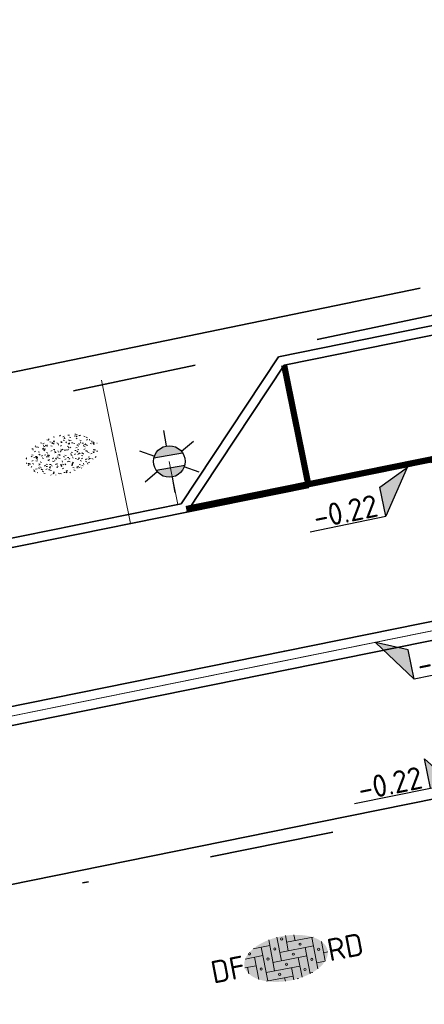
# Model space of a CAD drawing. Header units: metres. Extents: x 0 to 269924, y 0 to 933292.
# Tile 196 of 247: x 135187.42 to 135193.91, y 466691.6 to 466707.4. Entities that reach past the tile are written whole.
import ezdxf
from ezdxf import colors
from ezdxf.entities.mleader import LeaderData, LeaderLine
from ezdxf.enums import TextEntityAlignment as Align
from ezdxf.math import Vec2, Vec3

# ---------------------------------------------------------------- set-up
doc = ezdxf.new("R2010")
doc.units = ezdxf.units.M
for name, pattern in [('VH-GELEIDEBAND', [6, 2, -2, 0, -2]), ('VH-OPSLUITBAND_150X250', [24, 16, -2, 4, -2]), ('VW-1-1_STREEP', [2, 1, -1]), ('XX-HIDDEN', [4, 2, -2]), ('XX-PROJECTGRENS', [18, 12, -3, 0, -3])]:
    doc.linetypes.add(name, pattern=pattern)
doc.layers.add('N-WE-GR-GRAS-S', color=7, linetype='Continuous', lineweight=18, true_color=0x00a500)
for name, color, linetype, lineweight in [('N-WE-IE-MEUBILAIR_WEGMEUBILAIR_LICHTMAST-S', 7, 'Continuous', 25), ('N-WE-KG-GRENS_PROJECT-G', 7, 'XX-PROJECTGRENS', 35), ('N-WE-VH-GOOT_STRAATBAKSTEEN-G', 170, 'Continuous', 35), ('N-WE-VH-KANTOPSLUITING_GELEIDEBAND_50 200_250-G', 20, 'VH-GELEIDEBAND', 35), ('N-WE-VH-KANTOPSLUITING_OPSLUITBAND_150X250-G', 150, 'VH-OPSLUITBAND_150X250', 35), ('N-WE-VH-KANTOPSLUITING_VOORKANTBAND-G', 50, 'Continuous', 35), ('N-WE-VH-MATERIAALGRENS-G', 7, 'XX-HIDDEN', 35), ('N-WE-VH-VERHARDING-T18', 10, 'Continuous', 18), ('N-WE-VH-VERHARDING_ASFALT-S', 7, 'Continuous', 18), ('N-WE-VH-VERHARDING_STRAATBAKSTEEN-S', 7, 'Continuous', 18), ('N-WE-VW-MARKERING_DWARS-G', 7, 'Continuous', 35), ('N-WE-VW-MARKERING_LANGS_STREEP_11_010-G', 7, 'VW-1-1_STREEP', 13), ('X-XX-AL-HOOGTELABEL-S', 7, 'Continuous', 25)]:
    doc.layers.add(name, color=color, linetype=linetype, lineweight=lineweight)
doc.layers.add('X-XX-AL-HULPLIJN-G', color=30, linetype='Continuous', lineweight=18, plot=False)
doc.styles.add('NLCS-ISO', font='NLCS-ISO.ttf')
doc.styles.add('NLCS-ISO-M200-T18', font='NLCS-ISO.ttf', dxfattribs={"height": 0.36})

# ---------------------------------------------------------------- blocks, each defined once
blk = doc.blocks.new('*U114')
for p, q in [((2.493, -1.033), (0, 0)), ((0, 0), (2.564, -3.433)), ((2.564, -3.433), (2.493, -1.033)), ((8.765, -3.249), (2.564, -3.433))]:
    blk.add_line(p, q)
blk.add_solid([(2.493, -1.033), (0, 0), (2.564, -3.433)])
at = {"style": 'NLCS-ISO'}
blk.add_attdef('...', text='', height=1.8, rotation=1.70235, dxfattribs=at).set_placement((5.677, -3.76), align=Align.BOTTOM_CENTER)
blk = doc.blocks.new('*U115')
at = {"layer": 'X-XX-AL-HOOGTELABEL-S', "xscale": 0.2000000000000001, "yscale": 0.2000000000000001, "zscale": 0.2000000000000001, "rotation": 358.2976530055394}
blk.add_blockref('*U114', (0, 0), dxfattribs=at).add_auto_attribs({'...': '-0.30'})
blk = doc.blocks.new('*U116')
at = {"layer": 'N-WE-VH-VERHARDING_ASFALT-S', "color": 0, "linetype": 'ByBlock', "lineweight": -2, "transparency": 16777216, "rotation": 11.45343088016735}
blk.add_blockref('*U115', (135193.128, 466697.407), dxfattribs=at)
blk = doc.blocks.new('*U198')
for p, q in [((-2.421, -1.192), (0, 0)), ((0, 0), (-2.337, -3.591)), ((-2.337, -3.591), (-2.421, -1.192)), ((-8.537, -3.808), (-2.337, -3.591))]:
    blk.add_line(p, q)
blk.add_solid([(-2.421, -1.192), (0, 0), (-2.337, -3.591)])
at = {"style": 'NLCS-ISO'}
blk.add_attdef('...', text='', height=1.8, rotation=1.99913, dxfattribs=at).set_placement((-5.422, -4.119), align=Align.BOTTOM_CENTER)
blk = doc.blocks.new('*U197')
for p, q in [((-2.479, 0.846), (-2.528, 3.246)), ((-2.528, 3.246), (0, 0)), ((-8.681, 0.718), (-2.479, 0.846)), ((0, 0), (-2.479, 0.846))]:
    blk.add_line(p, q)
blk.add_solid([(-2.528, 3.246), (0, 0), (-2.479, 0.846)])
at = {"style": 'NLCS-ISO'}
blk.add_attdef('...', text='', height=1.8, rotation=1.17977, dxfattribs=at).set_placement((-5.571, 0.363), align=Align.BOTTOM_CENTER)
blk = doc.blocks.new('N-SIE-WEG_LICHTMAST-SO')
h = blk.add_hatch(color=256)
h.paths.add_polyline_path([(1.163, 0.5, 0.658505), (-1.163, 0.5)])
h.paths.add_polyline_path([(-1.163, -0.5, 0.658505), (1.163, -0.5)])
at = {"flags": 128}
for points in [[(0, 1.266), (0, 2.531)], [(-2.192, 1.266), (-1.096, 0.633)], [(1.096, 0.633), (2.192, 1.266)], [(-1.163, 0.5), (1.163, 0.5)], [(-2.192, -1.266), (-1.096, -0.633)], [(-1.163, -0.5), (1.163, -0.5)], [(2.192, -1.266), (1.096, -0.633)], [(0, -1.266), (0, -2.531)]]:
    blk.add_lwpolyline(points, dxfattribs=at)
at = {"ltscale": 0.5}
blk.add_circle((0, 0), 1.266, dxfattribs=at)
at = {"style": 'NLCS-ISO'}
blk.add_attdef('TYPE', text='', height=1.8, dxfattribs=at).set_placement((0, 2.531), align=Align.BOTTOM_CENTER)
blk = doc.blocks.new('SVH-SBS_DIKFORMAAT_ELLEBOOG_KL-SO')
h = blk.add_hatch(color=254)
edge = h.paths.add_edge_path()
edge.add_ellipse((1.092, 0.124), major_axis=(3.395, 0), ratio=0.533267, start_angle=0, end_angle=360)
for p, q in [((0, 1.839), (0, -0.69)), ((0.69, 1.922), (0.69, 0)), ((1.38, 1.928), (1.38, 0.69)), ((2.07, 1.858), (2.07, 1.38)), ((-1.354, 1.38), (0, 1.38)), ((-0.69, 1.38), (-0.69, -1.38)), ((1.38, 1.38), (3.537, 1.38)), ((3.45, 1.38), (3.45, -1.178)), ((4.14, 0.921), (4.14, -0.672)), ((-2.295, 0), (-1.38, 0)), ((-2.133, 0.69), (-0.69, 0.69)), ((-1.38, 0.69), (-1.38, -1.117)), ((0, 0), (2.76, 0)), ((0.69, 0.69), (3.45, 0.69)), ((2.76, 0.69), (2.76, -1.452)), ((4.14, 0), (4.478, 0)), ((-2.07, 0), (-2.07, -0.535)), ((-0.69, -0.69), (2.07, -0.69)), ((1.38, -0.69), (1.38, -1.679)), ((2.07, 0), (2.07, -1.609)), ((3.45, -0.69), (4.124, -0.69)), ((-0.797, -1.38), (1.38, -1.38)), ((0.69, -1.38), (0.69, -1.673)), ((2.76, -1.38), (2.98, -1.38))]:
    blk.add_line(p, q)
for centre in [(1.035, 1.725), (0.345, 1.035), (2.415, 1.035), (-0.345, 0.345), (1.725, 0.345), (3.795, 0.345), (-1.035, -0.345), (1.035, -0.345), (3.105, -0.345), (0.345, -1.035), (2.415, -1.035)]:
    blk.add_circle(centre, 0.0881)
for centre, start, end in [((-1.725, 1.035), 158.91241, 101.19023), ((1.725, -1.725), 59.09113, 132.34328)]:
    blk.add_arc(centre, 0.0881, start, end)
at = {"style": 'NLCS-ISO'}
blk.add_attdef('FORMAAT', text='', height=1.8, dxfattribs=at).set_placement((-2.303, 0.124), align=Align.MIDDLE_RIGHT)
blk.add_attdef('KLEUR', text='', height=1.8, dxfattribs=at).set_placement((4.487, 0.124), align=Align.MIDDLE_LEFT)
at = {"style": 'NLCS-ISO', "flags": 1}
blk.add_attdef('FUNCTIE', text='', height=1.8, dxfattribs=at).set_placement((0.116, -3.585), align=Align.MIDDLE_CENTER)
blk = doc.blocks.new('SGR-GRAS_01-SO')
at = {"ltscale": 0.1}
for p, q in [((-1.448, 0.644), (-1.521, 0.664)), ((-1.469, 0.576), (-1.482, 0.65)), ((-1.302, 0.761), (-1.324, 0.774)), ((-1.284, 0.684), (-1.278, 0.759)), ((-1.154, 0.647), (-1.207, 0.7)), ((-0.939, 0.84), (-1.004, 0.878)), ((-0.968, 0.512), (-0.915, 0.565)), ((-0.892, 0.812), (-0.817, 0.812)), ((-0.873, 0.655), (-0.886, 0.729)), ((-0.871, 0.625), (-0.799, 0.644)), ((-0.73, 0.647), (-0.783, 0.7)), ((-0.689, 0.607), (-0.682, 0.682)), ((-0.576, 0.919), (-0.64, 0.957)), ((-0.562, 0.919), (-0.509, 0.972)), ((-0.441, 0.553), (-0.506, 0.59)), ((-0.427, 0.785), (-0.499, 0.804)), ((-0.425, 0.706), (-0.36, 0.743)), ((-0.305, 0.647), (-0.358, 0.7)), ((-0.317, 0.812), (-0.242, 0.812)), ((-0.316, 0.774), (-0.244, 0.793)), ((-0.278, 0.735), (-0.291, 0.809)), ((-0.212, 0.998), (-0.269, 1.031)), ((-0.078, 0.632), (-0.143, 0.669)), ((-0.093, 0.53), (-0.087, 0.604)), ((0.128, 0.636), (0.056, 0.656)), ((0.119, 0.647), (0.066, 0.7)), ((0.073, 0.993), (0.138, 1.031)), ((0.286, 0.711), (0.221, 0.748)), ((0.239, 0.923), (0.312, 0.942)), ((0.258, 0.812), (0.333, 0.812)), ((0.317, 0.814), (0.304, 0.888)), ((0.322, 0.565), (0.375, 0.618)), ((0.543, 0.647), (0.49, 0.7)), ((0.502, 0.452), (0.509, 0.527)), ((0.594, 0.925), (0.522, 0.945)), ((0.554, 0.619), (0.626, 0.638)), ((0.649, 0.79), (0.584, 0.827)), ((0.833, 0.812), (0.908, 0.812)), ((0.912, 0.894), (0.907, 0.925)), ((0.967, 0.647), (0.914, 0.7)), ((0.927, 0.764), (0.992, 0.802)), ((1.012, 0.869), (0.947, 0.906)), ((1.15, 0.777), (1.077, 0.796)), ((1.147, 0.502), (1.082, 0.54)), ((1.109, 0.767), (1.182, 0.787)), ((1.392, 0.647), (1.339, 0.7)), ((1.51, 0.581), (1.445, 0.619)), ((-1.964, -0.07), (-1.977, 0.004)), ((-1.93, 0.188), (-1.925, 0.244)), ((-1.893, 0.237), (-1.921, 0.253)), ((-1.668, 0.023), (-1.595, 0.043)), ((-1.596, 0.241), (-1.649, 0.294)), ((-1.53, 0.316), (-1.595, 0.353)), ((-1.517, 0.187), (-1.442, 0.187)), ((-1.358, 0.206), (-1.431, 0.226)), ((-1.427, 0.476), (-1.354, 0.496)), ((-1.421, 0.131), (-1.356, 0.168)), ((-1.369, 0.009), (-1.382, 0.083)), ((-1.375, 0.106), (-1.322, 0.159)), ((-1.334, 0.111), (-1.328, 0.186)), ((-1.167, 0.395), (-1.232, 0.432)), ((-1.172, 0.241), (-1.225, 0.294)), ((-1.112, 0.172), (-1.04, 0.192)), ((-1.032, 0.028), (-1.097, 0.066)), ((-0.893, 0.496), (-0.965, 0.515)), ((-0.942, 0.187), (-0.867, 0.187)), ((-0.923, 0.418), (-0.858, 0.456)), ((-0.803, 0.057), (-0.875, 0.077)), ((-0.804, 0.474), (-0.869, 0.511)), ((-0.747, 0.241), (-0.8, 0.294)), ((-0.773, 0.089), (-0.786, 0.163)), ((-0.739, 0.034), (-0.732, 0.109)), ((-0.669, 0.107), (-0.734, 0.145)), ((-0.557, 0.321), (-0.485, 0.34)), ((-0.337, 0.347), (-0.41, 0.366)), ((-0.323, 0.241), (-0.376, 0.294)), ((-0.306, 0.186), (-0.371, 0.224)), ((-0.367, 0.187), (-0.292, 0.187)), ((-0.243, 0.017), (-0.17, 0.036)), ((-0.178, 0.169), (-0.191, 0.242)), ((-0.143, -0.043), (-0.137, 0.032)), ((-0.085, 0.159), (-0.032, 0.212)), ((-0.069, 0.189), (-0.004, 0.227)), ((0.057, 0.265), (-0.008, 0.303)), ((-0.002, 0.47), (0.071, 0.489)), ((0.101, 0.241), (0.048, 0.294)), ((0.218, 0.198), (0.146, 0.217)), ((0.208, 0.187), (0.283, 0.187)), ((0.313, 0.166), (0.385, 0.185)), ((0.42, 0.344), (0.355, 0.382)), ((0.417, 0.248), (0.404, 0.322)), ((0.429, 0.477), (0.494, 0.514)), ((0.526, 0.241), (0.472, 0.294)), ((0.555, -0.022), (0.49, 0.015)), ((0.684, 0.487), (0.611, 0.507)), ((0.774, 0.049), (0.701, 0.069)), ((0.784, 0.423), (0.719, 0.461)), ((0.783, 0.187), (0.858, 0.187)), ((0.918, 0.057), (0.853, 0.094)), ((0.868, 0.315), (0.941, 0.334)), ((0.95, 0.241), (0.897, 0.294)), ((1.012, 0.328), (0.999, 0.402)), ((1.098, 0.375), (1.104, 0.45)), ((1.239, 0.338), (1.167, 0.358)), ((1.183, 0.011), (1.255, 0.03)), ((1.206, 0.212), (1.259, 0.265)), ((1.282, 0.136), (1.217, 0.173)), ((1.283, 0.248), (1.348, 0.286)), ((1.374, 0.241), (1.321, 0.294)), ((1.358, 0.187), (1.433, 0.187)), ((1.424, 0.463), (1.496, 0.483)), ((1.645, 0.215), (1.58, 0.252)), ((1.607, 0.407), (1.594, 0.481)), ((1.693, 0.298), (1.7, 0.373)), ((1.795, 0.19), (1.722, 0.209)), ((1.738, 0.159), (1.81, 0.179)), ((1.798, 0.241), (1.745, 0.294)), ((1.933, 0.187), (1.948, 0.187)), ((-1.918, -0.157), (-1.854, -0.119)), ((-1.824, -0.083), (-1.897, -0.064)), ((-1.759, -0.13), (-1.823, -0.092)), ((-1.782, -0.301), (-1.729, -0.248)), ((-1.624, -0.496), (-1.689, -0.459)), ((-1.631, -0.572), (-1.684, -0.519)), ((-1.613, -0.166), (-1.667, -0.113)), ((-1.567, -0.438), (-1.492, -0.438)), ((-1.395, -0.051), (-1.46, -0.013)), ((-1.385, -0.462), (-1.378, -0.387)), ((-1.353, -0.281), (-1.281, -0.261)), ((-1.269, -0.232), (-1.341, -0.212)), ((-1.261, -0.417), (-1.326, -0.38)), ((-1.269, -0.557), (-1.282, -0.483)), ((-1.207, -0.572), (-1.26, -0.519)), ((-1.189, -0.166), (-1.242, -0.113)), ((-1.065, -0.386), (-1, -0.348)), ((-0.992, -0.438), (-0.917, -0.438)), ((-0.897, -0.338), (-0.962, -0.301)), ((-0.783, -0.572), (-0.836, -0.519)), ((-0.765, -0.166), (-0.818, -0.113)), ((-0.798, -0.132), (-0.726, -0.112)), ((-0.789, -0.539), (-0.782, -0.464)), ((-0.713, -0.381), (-0.786, -0.361)), ((-0.674, -0.477), (-0.687, -0.403)), ((-0.534, -0.259), (-0.599, -0.222)), ((-0.567, -0.098), (-0.502, -0.061)), ((-0.491, -0.248), (-0.438, -0.195)), ((-0.484, -0.436), (-0.411, -0.416)), ((-0.417, -0.438), (-0.342, -0.438)), ((-0.358, -0.572), (-0.411, -0.519)), ((-0.341, -0.166), (-0.394, -0.113)), ((-0.248, -0.091), (-0.32, -0.072)), ((-0.171, -0.18), (-0.236, -0.143)), ((-0.158, -0.529), (-0.23, -0.51)), ((-0.036, -0.547), (-0.101, -0.509)), ((-0.078, -0.398), (-0.091, -0.324)), ((0.066, -0.572), (0.013, -0.519)), ((0.084, -0.166), (0.031, -0.113)), ((0.072, -0.287), (0.144, -0.268)), ((0.192, -0.101), (0.127, -0.064)), ((0.158, -0.438), (0.233, -0.438)), ((0.308, -0.24), (0.235, -0.221)), ((0.327, -0.468), (0.262, -0.43)), ((0.287, -0.327), (0.352, -0.289)), ((0.49, -0.572), (0.437, -0.519)), ((0.452, -0.12), (0.459, -0.046)), ((0.508, -0.166), (0.455, -0.113)), ((0.517, -0.318), (0.504, -0.244)), ((0.69, -0.389), (0.625, -0.351)), ((0.627, -0.138), (0.7, -0.119)), ((0.733, -0.438), (0.808, -0.438)), ((0.785, -0.039), (0.85, -0.002)), ((0.863, -0.389), (0.791, -0.37)), ((0.799, -0.195), (0.852, -0.142)), ((0.914, -0.572), (0.861, -0.519)), ((0.932, -0.166), (0.879, -0.113)), ((0.942, -0.442), (1.014, -0.423)), ((1.053, -0.31), (0.988, -0.272)), ((1.048, -0.198), (1.054, -0.123)), ((1.112, -0.239), (1.099, -0.165)), ((1.141, -0.556), (1.206, -0.518)), ((1.329, -0.1), (1.256, -0.08)), ((1.339, -0.572), (1.286, -0.519)), ((1.356, -0.166), (1.303, -0.113)), ((1.308, -0.438), (1.383, -0.438)), ((1.419, -0.538), (1.346, -0.518)), ((1.416, -0.231), (1.351, -0.193)), ((1.497, -0.293), (1.569, -0.274)), ((1.639, -0.268), (1.704, -0.231)), ((1.643, -0.275), (1.65, -0.2)), ((1.684, -0.547), (1.736, -0.495)), ((1.707, -0.159), (1.694, -0.085)), ((1.713, -0.522), (1.71, -0.519)), ((1.779, -0.152), (1.715, -0.114)), ((1.781, -0.166), (1.728, -0.113)), ((1.884, -0.248), (1.812, -0.229)), ((-1.535, -0.657), (-1.498, -0.636)), ((-1.179, -0.67), (-1.252, -0.651)), ((-1.126, -0.784), (-1.191, -0.746)), ((-1.039, -0.585), (-0.967, -0.565)), ((-0.898, -0.654), (-0.845, -0.601)), ((-0.836, -0.943), (-0.853, -0.926)), ((-0.763, -0.705), (-0.828, -0.667)), ((-0.725, -0.889), (-0.652, -0.869)), ((-0.709, -0.902), (-0.644, -0.864)), ((-0.624, -0.819), (-0.696, -0.799)), ((-0.582, -0.994), (-0.587, -0.97)), ((-0.399, -0.626), (-0.464, -0.588)), ((-0.376, -0.979), (-0.429, -0.926)), ((-0.265, -0.992), (-0.33, -0.955)), ((-0.211, -0.614), (-0.146, -0.577)), ((-0.193, -0.616), (-0.187, -0.541)), ((-0.169, -0.74), (-0.097, -0.72)), ((-0.068, -0.968), (-0.141, -0.948)), ((-0.014, -1.008), (0.039, -0.955)), ((0.048, -0.979), (-0.005, -0.926)), ((0.021, -0.964), (0.008, -0.89)), ((0.099, -0.913), (0.034, -0.876)), ((0.172, -1.037), (0.218, -1.024)), ((0.397, -0.678), (0.325, -0.659)), ((0.386, -0.591), (0.459, -0.572)), ((0.393, -0.601), (0.446, -0.548)), ((0.462, -0.834), (0.397, -0.797)), ((0.402, -0.693), (0.409, -0.618)), ((0.472, -0.979), (0.419, -0.926)), ((0.617, -0.884), (0.604, -0.81)), ((0.643, -0.843), (0.708, -0.806)), ((0.701, -0.895), (0.773, -0.876)), ((0.825, -0.755), (0.76, -0.718)), ((0.856, -0.938), (0.844, -0.926)), ((0.953, -0.827), (0.88, -0.808)), ((0.998, -0.77), (1.004, -0.696)), ((1.188, -0.676), (1.123, -0.639)), ((1.212, -0.805), (1.199, -0.731)), ((1.256, -0.746), (1.328, -0.727)), ((1.551, -0.597), (1.486, -0.56))]:
    blk.add_line(p, q, dxfattribs=at)
at = {"ltscale": 0.1, "style": 'NLCS-ISO'}
blk.add_attdef('TYPE', text='', height=0.5, dxfattribs=at).set_placement((3.471, -0.016), align=Align.MIDDLE_CENTER)

msp = doc.modelspace()

# ---------------------------------------------------------------- linework, layer by layer
at = {"layer": 'N-WE-KG-GRENS_PROJECT-G', "flags": 128}
msp.add_lwpolyline([(133942.152, 466524.013), (133955.533, 466522.507), (133956.145, 466521.626), (133962.811, 466521.355), (133963.543, 466522.67), (133965.054, 466522.563), (133965.551, 466521.193), (133981.5, 466520.334), (133981.565, 466520.896), (133982.028, 466520.86), (133994.134, 466520.33), (133994.151, 466519.671), (134009.067, 466519.478), (134013.911, 466519.512), (134027.732, 466519.636), (134028.693, 466519.554), (134034.796, 466519.611), (134050.86, 466519.659), (134068.501, 466520.152), (134071.254, 466520.237), (134077.26, 466520.692), (134094.041, 466522.635), (134101.385, 466523.282), (134101.428, 466523.91), (134128.995, 466527.092), (134141.938, 466528.627), (134148.421, 466529.392), (134148.476, 466529.087), (134157.108, 466530.24), (134157.762, 466530.339), (134157.953, 466529.076), (134163.706, 466529.946), (134172.69, 466531.055), (134201.838, 466535.069), (134202.197, 466534.878), (134203.304, 466535.042), (134208.161, 466535.722), (134214.682, 466536.673), (134215.15, 466536.846), (134235.766, 466539.754), (134239.587, 466540.449), (134251.117, 466542.218), (134251.536, 466542.09), (134264.479, 466543.833), (134264.487, 466544.317), (134273.56, 466545.641), (134273.608, 466545.287), (134285.679, 466546.863), (134299.118, 466548.971), (134309.192, 466550.345), (134329.805, 466553.659), (134341.526, 466555.206), (134346.97, 466556.112), (134351.977, 466556.025), (134358.949, 466556.887), (134359.186, 466557.313), (134365.426, 466557.917), (134389.225, 466560.758), (134395.395, 466561.519), (134400.633, 466562.019), (134418.638, 466563.907), (134426.404, 466566.343), (134432.472, 466567.14), (134437.532, 466567.422), (134444.848, 466568.25), (134448.277, 466568.388), (134484.594, 466572.762), (134486.539, 466572.966), (134490.599, 466573.546), (134498.499, 466574.536), (134514.318, 466576.701), (134542.397, 466581.367), (134546.702, 466582.122), (134551.593, 466582.441), (134551.871, 466583.179), (134557.906, 466584.406), (134558.276, 466584.115), (134567.36, 466586.004), (134582.717, 466588.715), (134583.108, 466588.972), (134590.444, 466590.398), (134630.038, 466598.271), (134633.264, 466598.923), (134632.087, 466604.993), (134646.051, 466607.537), (134647.414, 466607.429), (134666.972, 466611.405), (134675.342, 466617.463), (134674.819, 466607.593), (134696.995, 466610.537), (134702.172, 466611.327), (134706.525, 466612.071), (134709.085, 466612.323), (134712.087, 466612.776), (134715, 466613.203), (134716.349, 466613.229), (134723.364, 466613.968), (134738.981, 466616.639), (134746.062, 466617.28), (134746.09, 466616.641), (134760.121, 466618.861), (134759.993, 466619.829), (134768.446, 466621.137), (134784.615, 466623.738), (134787.541, 466625.072), (134796.772, 466626.479), (134796.899, 466625.715), (134813.878, 466628.545), (134820.226, 466629.584), (134847.68, 466634.234), (134881.79, 466639.204), (134881.926, 466639.532), (134884.43, 466640.009), (134893.797, 466641.711), (134903.085, 466643.328), (134904.138, 466643.527), (134920.265, 466646.374), (134921.332, 466646.578), (134937.367, 466649.518), (134938.501, 466649.708), (134961.555, 466654.096), (134967.764, 466655.262), (134974.722, 466656.563), (134984.23, 466658.491), (134992.023, 466659.998), (134995.809, 466660.766), (135000.442, 466661.693), (135009.695, 466663.648), (135010.659, 466663.869), (135018.832, 466665.618), (135021.92, 466666.314), (135034.093, 466668.943), (135034.161, 466668.769), (135043.8, 466670.832), (135059.084, 466674.02), (135068.771, 466676.078), (135083.089, 466679.034), (135091.902, 466680.993), (135097.488, 466682.166), (135104.831, 466683.651), (135116.534, 466686.231), (135119.892, 466686.792), (135126.3, 466688.013), (135127.347, 466688.196), (135130.448, 466688.891), (135135.602, 466689.887), (135140.19, 466691.518), (135166.592, 466696.94), (135182.368, 466700.724), (135201.902, 466704.748), (135203.941, 466705.082), (135209.867, 466705.957), (135217.801, 466707.782), (135228.821, 466709.933), (135242.391, 466712.598), (135277.698, 466719.723), (135279.457, 466720.111), (135279.55, 466721.578), (135288.178, 466723.073), (135350.963, 466735.305), (135501.986, 466763.685), (135501.162, 466761.839), (135525.132, 466766.833), (135533.639, 466768.672), (135569.042, 466775.188), (135582.767, 466777.378), (135584.022, 466777.634), (135585.675, 466776.264, 0.01918), (135652.451, 466792.01), (135652.891, 466793.457), (135660.981, 466795.919), (135661.574, 466796.074), (135664.481, 466796.836), (135665.946, 466796.651), (135673.558, 466799.328), (135680.977, 466801.739), (135687.276, 466804.201), (135692.547, 466806.295), (135705.432, 466809.743), (135712.094, 466810.706), (135728.145, 466817.035), (135760.285, 466825.832), (135773.458, 466829.179), (135789.116, 466834.08), (135813.029, 466842.892), (135823.352, 466846.718), (135839.426, 466852.91), (135860.96, 466860.89), (135867.928, 466863.26), (135895.199, 466872.784), (135899.312, 466861.8), (135873.359, 466852.082), (135873.188, 466848.843), (135867.814, 466846.669), (135856.104, 466842.036), (135847.253, 466838.505), (135830.033, 466832.514), (135818.854, 466828.652), (135812.865, 466826.949), (135808.959, 466825.804), (135805.053, 466824.658), (135770.731, 466814.307), (135766.971, 466812.016), (135761.879, 466808.079), (135757.591, 466807.133), (135743.839, 466803.566), (135724.075, 466798.35), (135721.275, 466798.229), (135720.422, 466801.401), (135715.133, 466799.834), (135698.553, 466794.754), (135698.279, 466793.693), (135686.038, 466790.352), (135686.038, 466789.248), (135686.038, 466787.562), (135681.985, 466786.092), (135677.719, 466785.319), (135623.458, 466770.711), (135607.41, 466767.662), (135584.355, 466763.142), (135577.091, 466761.475), (135570.47, 466760.803), (135524.714, 466753.103), (135522.642, 466752.878), (135515.666, 466751.661), (135498.388, 466748.218), (135460.498, 466741.759), (135438.515, 466737.953), (135402.134, 466731.048), (135401.842, 466732.671), (135396.111, 466731.637), (135390.927, 466730.659), (135374.008, 466727.423), (135342.463, 466720.896), (135337.831, 466720.249), (135332.781, 466719.412), (135316.41, 466716.549), (135312.764, 466716.512), (135301.04, 466714.003), (135296.667, 466713.077), (135288.078, 466711.338), (135288.031, 466710.414), (135288.066, 466708.643), (135283.612, 466707.738), (135244.114, 466700.084), (135242.59, 466702.114), (135218.779, 466697.088), (135216.4, 466696.736), (135207.126, 466694.996), (135197.842, 466693.22), (135196.987, 466690.777), (135188.214, 466689.009), (135186.218, 466690.919), (135157.953, 466685.339), (135157.545, 466682.623), (135152.388, 466681.564), (135151.517, 466683.806), (135135.729, 466680.62), (135134.464, 466677.149), (135128.184, 466675.854), (135125.788, 466678.571), (135109.606, 466675.114), (135107.871, 466673.543), (135107.871, 466672.134), (135099.469, 466670.442), (135080.265, 466666.625), (135079.406, 466666.151), (135069.61, 466664.202), (135057.638, 466661.759), (135035.803, 466657.155), (135033.723, 466658.689), (135013.618, 466654.679), (135014.198, 466652.086), (135012.612, 466651.731), (135012.176, 466654.16), (134999.525, 466651.581), (134981.058, 466648.065), (134978.74, 466647.609), (134978.586, 466647.723), (134973.29, 466646.777), (134967.912, 466645.754), (134966.071, 466645.409), (134952.75, 466642.776), (134952.592, 466643.577), (134951.246, 466643.315), (134944.955, 466642.097), (134940.872, 466641.345), (134939.907, 466640.789), (134925.329, 466637.906), (134925.171, 466637.877), (134925.333, 466636.966), (134925.553, 466635.733), (134922.159, 466635.157), (134921.983, 466636.201), (134920.712, 466635.973), (134906.644, 466633.431), (134906.509, 466633.768), (134899.927, 466632.517), (134896.041, 466630.574), (134862.297, 466626.202), (134861.423, 466623.924), (134854.723, 466622.819), (134853.222, 466624.597), (134834.721, 466621.381), (134818.755, 466618.638), (134803.128, 466616.182), (134801.097, 466614.744), (134787.48, 466613.242), (134768.983, 466610.888), (134755.14, 466609.258), (134754.957, 466609.237), (134754.786, 466610.217), (134731.872, 466606.359), (134713.4, 466603.055), (134699.607, 466600.717), (134685.428, 466598.156), (134675.878, 466596.194), (134672.276, 466595.656), (134668.91, 466595.016), (134645.926, 466591.058), (134638.577, 466590.001), (134611.474, 466584.899), (134601.717, 466583.131), (134600.6, 466582.901), (134592.762, 466581.44), (134575.118, 466578.109), (134569.726, 466577.127), (134558.057, 466574.923), (134547.369, 466573.132), (134538.23, 466571.522), (134531.355, 466570.551), (134524.272, 466569.346), (134519.026, 466568.326), (134515.39, 466567.719), (134505.384, 466563.341), (134500.986, 466562.643), (134495.881, 466561.909), (134495.823, 466562.312), (134492.204, 466563.642), (134484.398, 466562.518), (134478.905, 466561.786), (134469.843, 466560.533), (134464.536, 466559.742), (134456.919, 466558.745), (134448.033, 466557.687), (134433.208, 466556.61), (134412.104, 466554.577), (134407.553, 466554.101), (134387.467, 466551.741), (134381.785, 466550.955), (134364.962, 466548.659), (134360.191, 466548.481), (134354.944, 466547.628), (134324.113, 466542.837), (134319.685, 466541.923), (134312.466, 466540.844), (134307.061, 466539.9), (134305.527, 466540.739), (134283.993, 466537.831), (134278.004, 466536.268), (134260.392, 466533.941), (134253.899, 466532.65), (134244.867, 466531.618), (134227.961, 466528.835), (134196.876, 466524.748), (134191.294, 466524.652), (134189.441, 466519.487), (134180.543, 466523.251), (134138.079, 466517.961), (134135.279, 466517.668), (134120.646, 466515.791), (134115.858, 466514.998), (134094.415, 466512.788), (134094.483, 466512.133), (134077.905, 466510.692), (134056.132, 466509.19), (134043.898, 466509.02), (134033.049, 466509.242), (134023.923, 466509.529), (134011.048, 466510.262), (134011.12, 466510.989), (133978.031, 466511.971), (133977.492, 466511.386), (133976.525, 466511.415), (133970.93, 466511.61), (133940.859, 466512.853), (133936.339, 466513.04), (133926.354, 466513.566), (133918.767, 466513.929), (133914.845, 466514.016), (133909.555, 466514.279), (133907.78, 466514.373), (133898.183, 466514.701), (133889.291, 466514.99), (133877.411, 466515.387), (133865.169, 466516.189), (133858.598, 466516.511), (133853.557, 466516.784), (133840.824, 466517.534), (133833.647, 466517.757), (133833.706, 466517.421), (133832.853, 466517.458), (133826.979, 466517.575), (133808.076, 466518.296), (133803.308, 466518.179), (133802.56, 466518.555), (133780.072, 466520.153), (133779.6, 466519.291), (133774.066, 466519.538), (133773.735, 466520.559), (133740.527, 466522.642), (133713.376, 466524.159), (133705.703, 466524.636), (133705.709, 466526.266), (133685.059, 466527.583), (133660.563, 466529.253), (133639.129, 466529.346), (133622.453, 466530.286), (133616.388, 466530.543), (133614.494, 466530.624), (133604.393, 466531.597), (133597.464, 466531.465), (133574.3, 466531.955), (133566.695, 466531.543), (133561.32, 466531.616), (133554.142, 466531.627), (133545.309, 466531.719), (133535.509, 466531.795), (133530.483, 466531.897), (133499.098, 466532.845), (133498.91, 466530.624), (133497.604, 466522.359), (133448.566, 466524.379), (133448.421, 466522.59), (133414.567, 466524.034), (133414.497, 466533.241), (133401.904, 466533.723), (133353.812, 466535.745), (133352.26, 466536.139), (133333.107, 466536.524), (133333.343, 466545.829), (133369.152, 466544.714), (133381.325, 466544.396), (133400.699, 466543.637), (133404.005, 466543.551), (133435.456, 466542.61), (133435.456, 466542.277), (133451.526, 466541.628), (133467.883, 466541.235), (133477.659, 466542.034), (133509.103, 466541.442), (133515.138, 466541.284), (133519.939, 466540.992), (133525.525, 466540.798), (133532.518, 466540.097), (133548.147, 466539.778), (133548.297, 466540.601), (133555.22, 466540.722), (133564.265, 466540.558), (133565.06, 466540.188), (133570.074, 466540.025), (133574.07, 466539.875), (133576.623, 466539.795), (133577.163, 466540.007), (133601.21, 466539.677), (133602.809, 466541.635), (133610.483, 466541.448), (133611.878, 466539.353), (133618.8, 466539.154), (133622.331, 466538.943), (133622.362, 466539.485), (133627.247, 466539.274), (133627.305, 466538.709), (133642.487, 466537.733), (133654.92, 466537.235), (133674.71, 466536.649), (133674.766, 466536.962), (133682.638, 466536.639), (133685.084, 466535.631), (133701.924, 466534.36), (133703.6, 466534.856), (133708.504, 466534.396), (133731.895, 466532.391), (133737.992, 466531.942), (133749.854, 466530.901), (133752.15, 466530.77), (133756.921, 466530.655), (133767.535, 466530.109), (133779.853, 466530.016), (133787.77, 466529.934), (133810.905, 466528.967), (133832.384, 466528.238), (133837.192, 466527.837), (133897.841, 466525.036)], format="xyb", close=True, dxfattribs=at)
at = {"layer": 'N-WE-VH-GOOT_STRAATBAKSTEEN-G', "flags": 128}
for points in [[(135099.352, 466678.655), (135105.806, 466679.959), (135108.878, 466680.579), (135124.92, 466683.811), (135144.242, 466687.676), (135146.992, 466688.226), (135167.273, 466692.325), (135179.756, 466694.851), (135191.674, 466697.266), (135203.122, 466699.584), (135219.904, 466702.972), (135269.882, 466712.954), (135284.319, 466715.827), (135289.968, 466716.948), (135291.06, 466717.158), (135299.095, 466718.72), (135307.615, 466720.385), (135311.461, 466721.124), (135313.604, 466721.513), (135313.849, 466721.557), (135314.107, 466721.605), (135316.025, 466721.954)], [(135099.411, 466678.361), (135105.865, 466679.665), (135108.938, 466680.285), (135124.979, 466683.517), (135144.3, 466687.381), (135147.051, 466687.932), (135167.332, 466692.031), (135179.815, 466694.557), (135191.733, 466696.972), (135203.181, 466699.29), (135219.963, 466702.678), (135269.941, 466712.66), (135284.378, 466715.533), (135290.025, 466716.654), (135291.117, 466716.863), (135299.152, 466718.426), (135307.672, 466720.091), (135311.516, 466720.829), (135313.657, 466721.218), (135313.903, 466721.262), (135314.161, 466721.31), (135316.079, 466721.658)]]:
    msp.add_lwpolyline(points, dxfattribs=at)
at = {"layer": 'N-WE-VH-KANTOPSLUITING_GELEIDEBAND_50 200_250-G', "flags": 128}
msp.add_lwpolyline([(135198.421, 466695.571), (135192.259, 466694.323), (135184.743, 466692.801)], dxfattribs=at)
at = {"layer": 'N-WE-VH-KANTOPSLUITING_OPSLUITBAND_150X250-G', "flags": 128}
msp.add_lwpolyline([(135316.997, 466724.843), (135315.08, 466724.475), (135313.629, 466724.211), (135313.376, 466724.165), (135313.134, 466724.121), (135310.974, 466723.729), (135307.111, 466722.987), (135298.589, 466721.321), (135290.557, 466719.76), (135289.46, 466719.549), (135283.802, 466718.426), (135269.364, 466715.553), (135268.786, 466715.438), (135266.433, 466717.007), (135228.557, 466709.443), (135226.977, 466707.087), (135219.382, 466705.571), (135204.833, 466702.633), (135202.475, 466704.199), (135191.572, 466701.99), (135190.009, 466699.632), (135179.23, 466697.448), (135166.748, 466694.922), (135146.469, 466690.824), (135143.722, 466690.274), (135124.399, 466686.41), (135108.354, 466683.177), (135105.281, 466682.557), (135098.824, 466681.252), (135096.969, 466680.873), (135074.476, 466676.26), (135046.983, 466670.587), (135045.521, 466670.262), (135043.43, 466669.798), (135043.122, 466669.729), (135033.87, 466667.669), (135032.34, 466667.347), (135031.32, 466667.131), (135021.759, 466665.106), (134997.256, 466659.809), (134981.175, 466656.553), (134965.833, 466653.672), (134962.285, 466652.978), (134946.633, 466649.904), (134946.388, 466649.857), (134942.713, 466649.176), (134929.657, 466646.779), (134906.08, 466642.52), (134879.042, 466637.648), (134851.29, 466632.53)], dxfattribs=at)
at = {"layer": 'N-WE-VH-KANTOPSLUITING_VOORKANTBAND-G', "flags": 128}
msp.add_lwpolyline([(135219.412, 466705.424), (135204.802, 466702.474), (135202.444, 466704.039), (135191.663, 466701.855), (135190.1, 466699.498), (135179.26, 466697.301), (135166.778, 466694.775), (135146.499, 466690.677), (135143.751, 466690.127), (135124.428, 466686.262), (135108.384, 466683.03), (135105.311, 466682.41)], dxfattribs=at)
at = {"layer": 'N-WE-VH-KANTOPSLUITING_VOORKANTBAND-G'}
msp.add_lwpolyline([(135099.909, 466675.911), (135106.359, 466677.215), (135109.431, 466677.834), (135125.471, 466681.066), (135144.791, 466684.93), (135147.544, 466685.481), (135167.829, 466689.58), (135180.312, 466692.107), (135192.22, 466694.52), (135203.676, 466696.84), (135220.455, 466700.227)], dxfattribs=at)
at = {"layer": 'N-WE-VH-MATERIAALGRENS-G', "flags": 128}
msp.add_lwpolyline([(135140.122, 466693.374), (135140.189, 466690.661), (135166.709, 466696.677), (135178.546, 466699.363), (135180.72, 466699.856), (135209.84, 466705.979), (135212.947, 466706.616)], dxfattribs=at)
at = {"layer": 'N-WE-VH-MATERIAALGRENS-G'}
msp.add_lwpolyline([(135190.1, 466699.498), (135204.802, 466702.474)], dxfattribs=at)
at = {"layer": 'N-WE-VW-MARKERING_DWARS-G', "ltscale": 1.05, "const_width": 0.1, "flags": 128}
msp.add_lwpolyline([(135192.06, 466699.895), (135191.663, 466701.855)], dxfattribs=at)
at = {"layer": 'N-WE-VW-MARKERING_LANGS_STREEP_11_010-G', "ltscale": 5, "const_width": 0.1, "flags": 128}
msp.add_lwpolyline([(135190.09, 466699.547), (135204.792, 466702.523)], dxfattribs=at)
at = {"layer": 'X-XX-AL-HULPLIJN-G'}
for points in [[(135099.382, 466678.508), (135105.836, 466679.812), (135108.908, 466680.432), (135124.95, 466683.664), (135144.271, 466687.528), (135147.021, 466688.079), (135167.303, 466692.178), (135179.786, 466694.704), (135191.704, 466697.119), (135203.151, 466699.437), (135219.933, 466702.825), (135269.911, 466712.807), (135284.348, 466715.68), (135289.997, 466716.801), (135291.089, 466717.011), (135299.124, 466718.573), (135307.643, 466720.238), (135311.488, 466720.976), (135313.63, 466721.366), (135313.876, 466721.41), (135314.134, 466721.457), (135316.052, 466721.806), (135347.411, 466727.827)], [(135315.581, 466721.72), (135314.134, 466721.457), (135313.876, 466721.41), (135313.63, 466721.366), (135311.488, 466720.976), (135307.643, 466720.238), (135299.124, 466718.573), (135291.089, 466717.011), (135289.997, 466716.801), (135284.348, 466715.68), (135248.958, 466708.637), (135243.004, 466707.452), (135234.123, 466705.68), (135220.666, 466702.973), (135202.095, 466699.224), (135179.786, 466694.704), (135167.303, 466692.178), (135147.021, 466688.079), (135144.271, 466687.528), (135124.95, 466683.664), (135108.908, 466680.432), (135105.836, 466679.812), (135099.382, 466678.508)], [(135315.581, 466721.72), (135314.134, 466721.457), (135313.876, 466721.41), (135313.63, 466721.366), (135311.488, 466720.976), (135307.643, 466720.238), (135299.124, 466718.573), (135291.089, 466717.011), (135289.997, 466716.801), (135284.348, 466715.68), (135248.958, 466708.637), (135243.004, 466707.452), (135234.123, 466705.68), (135220.666, 466702.973), (135202.095, 466699.224), (135179.786, 466694.704), (135167.303, 466692.178), (135147.021, 466688.079), (135144.271, 466687.528), (135124.95, 466683.664), (135108.908, 466680.432), (135105.836, 466679.812), (135099.382, 466678.508)], [(135315.581, 466721.72), (135314.134, 466721.457), (135313.876, 466721.41), (135313.63, 466721.366), (135311.488, 466720.976), (135307.643, 466720.238), (135299.124, 466718.573), (135291.089, 466717.011), (135289.997, 466716.801), (135284.348, 466715.68), (135248.958, 466708.637), (135243.004, 466707.452), (135234.123, 466705.68), (135220.666, 466702.973), (135202.095, 466699.224), (135179.786, 466694.704), (135167.303, 466692.178), (135147.021, 466688.079), (135144.271, 466687.528), (135124.95, 466683.664), (135108.908, 466680.432), (135105.836, 466679.812), (135099.382, 466678.508)], [(135189.198, 466699.315), (135188.732, 466701.615)], [(135189.82, 466700.31), (135189.959, 466699.622)]]:
    msp.add_lwpolyline(points, dxfattribs=at)

# ---------------------------------------------------------------- block references
at = {"layer": 'N-WE-GR-GRAS-S', "xscale": 0.3, "yscale": 0.3, "zscale": 0.3, "rotation": 12.84000000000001}
msp.add_blockref('SGR-GRAS_01-SO', (135188.103, 466700.421), dxfattribs=at)
at = {"layer": 'N-WE-IE-MEUBILAIR_WEGMEUBILAIR_LICHTMAST-S', "xscale": 0.2000000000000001, "yscale": 0.2000000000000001, "zscale": 0.2000000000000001, "rotation": 10.21487124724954}
msp.add_blockref('N-SIE-WEG_LICHTMAST-SO', (135189.82, 466700.31), dxfattribs=at)
at = {"layer": 'N-WE-VH-VERHARDING_ASFALT-S'}
msp.add_blockref('*U116', (0, 0), dxfattribs=at)
at = {"layer": 'N-WE-VH-VERHARDING_STRAATBAKSTEEN-S', "xscale": 0.2, "yscale": 0.2, "zscale": 0.2, "rotation": 10.83926338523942}
msp.add_blockref('SVH-SBS_DIKFORMAAT_ELLEBOOG_KL-SO', (135191.484, 466692.27), dxfattribs=at).add_auto_attribs({'FORMAAT': 'DF', 'KLEUR': 'RD'})
at = {"layer": 'X-XX-AL-HOOGTELABEL-S'}
for name, p, xscale, yscale, zscale, rotation in [('*U198', (135193.639, 466700.215), 0.2, 0.2, 0.2, 9.457190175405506), ('*U197', (135194.529, 466694.987), 0.2000000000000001, 0.2000000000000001, 0.2000000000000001, 10.2736606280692)]:
    msp.add_blockref(name, p, dxfattribs=dict(at, xscale=xscale, yscale=yscale, zscale=zscale, rotation=rotation)).add_auto_attribs({'...': '-0.22'})

# ---------------------------------------------------------------- leaders
at = {"layer": 'N-WE-VH-VERHARDING-T18'}
ml = msp.add_multileader_mtext('Standard', dxfattribs=at)
ml.set_content('', color=256, style='NLCS-ISO-M200-T18')
ml.set_leader_properties(color=256, linetype='ByLayer', lineweight=-1)
ml.build(insert=Vec2(0, 0))
ml.multileader.update_dxf_attribs({"has_dogleg": 0, "text_left_attachment_type": 5, "text_right_attachment_type": 5, "dogleg_length": 0.36, "arrow_head_size": 0.36})
ctx = ml.context
ctx.base_point, ctx.char_height, ctx.arrow_head_size, ctx.landing_gap_size, ctx.plane_origin = Vec3(135697.392, 466805.766), 0.36, 0.36, 0.18, Vec3(135695.697, 466805.189)
ctx.left_attachment, ctx.right_attachment = 5, 5
notes = []
notes.append((ctx, [(0, (0, 0, 0), (0, 0), (1, 0), 1, [])]))
ctx.mtext.insert, ctx.mtext.rotation, ctx.mtext.flow_direction = Vec3(135697.572, 466806.126), -0.147529, 5
for ctx, leaders in notes:
    for number, flags, end, landing, length, lines in leaders:
        leader = LeaderData()
        leader.index, (leader.has_last_leader_line, leader.has_dogleg_vector, leader.attachment_direction) = number, flags
        leader.last_leader_point, leader.dogleg_vector, leader.dogleg_length = Vec3(end), Vec3(landing), length
        for number, points, colour, breaks in lines:
            line = LeaderLine()
            line.index, line.vertices, line.color, line.breaks = number, Vec3.list(points), colors.encode_raw_color(colour), breaks
            leader.lines.append(line)
        ctx.leaders.append(leader)

doc.saveas('drawing.dxf')
